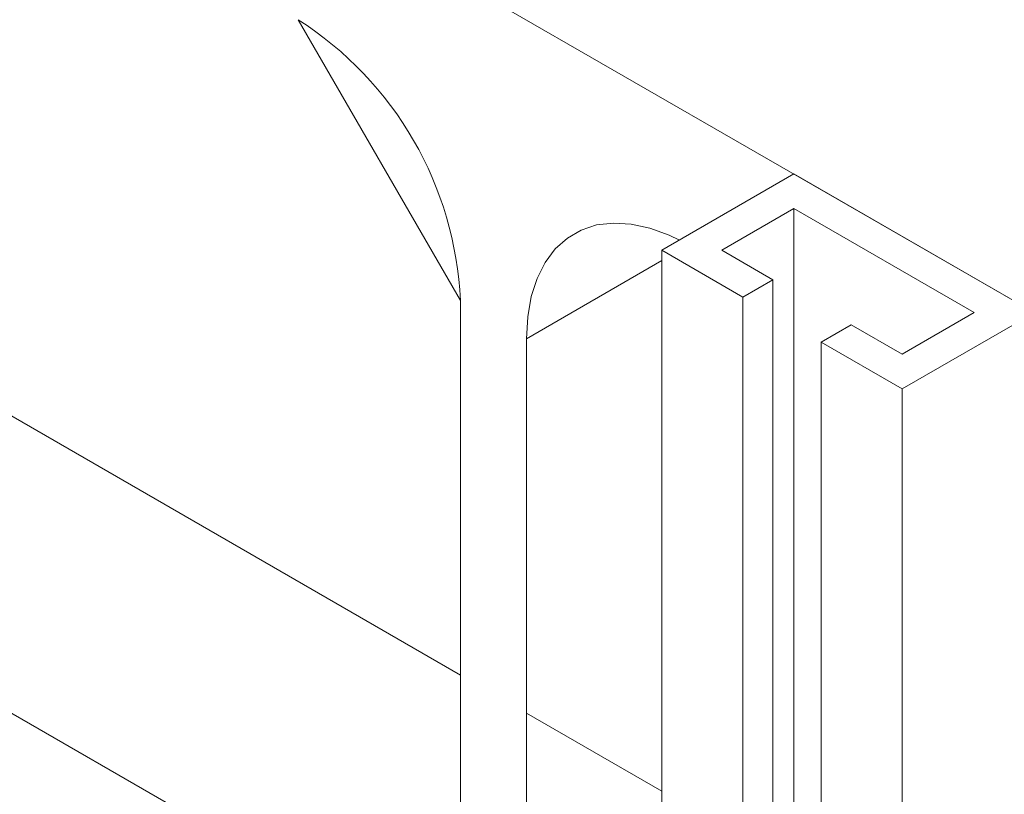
# Model space of a CAD drawing. Header units: millimetres. Extents: x 525 to 29324, y 175 to 20618.
# Tile 173 of 220: x 8363 to 8479, y 14421 to 14512. Entities that reach past the tile are written whole.
import ezdxf

# ---------------------------------------------------------------- set-up
doc = ezdxf.new("R2010")
doc.units = ezdxf.units.MM
doc.linetypes.add('SLD-Continua', pattern=[0])

msp = doc.modelspace()

# ---------------------------------------------------------------- linework, layer by layer
at = {"color": 7, "linetype": 'SLD-Continua', "lineweight": 18, "ltscale": 35}
for p, q in [((8413.97, 14400.46), (7462.01, 14950.01)), ((8415.33, 14434.66), (7818.53, 14779.18)), ((8415.33, 14434.66), (7818.53, 14779.18)), ((8415.33, 14434.66), (7818.53, 14779.18)), ((8415.33, 14434.66), (7818.53, 14779.18)), ((8415.33, 14434.66), (7818.53, 14779.18)), ((8415.33, 14434.66), (7818.53, 14779.18)), ((8415.33, 14434.66), (7818.53, 14779.18)), ((8415.33, 14434.66), (7818.53, 14779.18)), ((8525.28, 14452.84), (8313.15, 14575.3)), ((8525.28, 14452.84), (8313.15, 14575.3)), ((8525.28, 14452.84), (8313.15, 14575.3)), ((8525.28, 14452.84), (8313.15, 14575.3)), ((8525.28, 14452.84), (8313.15, 14575.3)), ((8525.28, 14452.84), (8313.15, 14575.3)), ((8525.28, 14452.84), (8313.15, 14575.3)), ((8525.28, 14452.84), (8313.15, 14575.3)), ((8415.33, 14478.75), (8396.24, 14511.82)), ((8415.33, 14478.75), (8396.24, 14511.82)), ((8415.33, 14478.75), (8396.24, 14511.82)), ((8415.33, 14478.75), (8396.24, 14511.82)), ((8415.33, 14478.75), (8396.24, 14511.82)), ((8415.33, 14478.75), (8396.24, 14511.82)), ((8415.33, 14478.75), (8396.24, 14511.82)), ((8415.33, 14478.75), (8396.24, 14511.82)), ((8454.57, 14493.66), (8439.02, 14484.68)), ((8482.86, 14477.33), (8454.57, 14493.66)), ((8446.09, 14484.68), (8454.57, 14489.58)), ((8454.57, 14489.58), (8475.79, 14477.33)), ((8454.57, 14489.58), (8454.57, 14418.92)), ((8448.56, 14479.17), (8439.02, 14484.68)), ((8439.02, 14484.68), (8439.02, 14414.92)), ((8452.1, 14481.21), (8446.09, 14484.68)), ((8439.02, 14483.45), (8423.11, 14474.26)), ((8439.02, 14483.45), (8423.11, 14474.26)), ((8439.02, 14483.45), (8423.11, 14474.26)), ((8439.02, 14483.45), (8423.11, 14474.26)), ((8439.02, 14483.45), (8423.11, 14474.26)), ((8439.02, 14483.45), (8423.11, 14474.26)), ((8439.02, 14483.45), (8423.11, 14474.26)), ((8439.02, 14483.45), (8423.11, 14474.26)), ((8448.56, 14479.17), (8452.1, 14481.21)), ((8452.1, 14481.21), (8452.1, 14415.07)), ((8448.56, 14479.17), (8448.56, 14417.11)), ((8415.33, 14478.75), (8415.33, 14401.24)), ((8415.33, 14478.75), (8415.33, 14401.24)), ((8415.33, 14478.75), (8415.33, 14401.24)), ((8415.33, 14478.75), (8415.33, 14401.24)), ((8415.33, 14478.75), (8415.33, 14401.24)), ((8415.33, 14478.75), (8415.33, 14401.24)), ((8415.33, 14478.75), (8415.33, 14401.24)), ((8415.33, 14478.75), (8415.33, 14401.24)), ((8415.33, 14478.75), (8415.33, 14434.66)), ((8415.33, 14478.75), (8415.33, 14434.66)), ((8415.33, 14478.75), (8415.33, 14434.66)), ((8415.33, 14478.75), (8415.33, 14434.66)), ((8415.33, 14478.75), (8415.33, 14434.66)), ((8415.33, 14478.75), (8415.33, 14434.66)), ((8415.33, 14478.75), (8415.33, 14434.66)), ((8415.33, 14478.75), (8415.33, 14434.66)), ((8475.79, 14477.33), (8467.3, 14472.43)), ((8482.86, 14477.33), (8467.3, 14468.35)), ((8461.29, 14475.9), (8457.76, 14473.86)), ((8467.3, 14472.43), (8461.29, 14475.9)), ((8423.11, 14405.73), (8423.11, 14474.26)), ((8423.11, 14405.73), (8423.11, 14474.26)), ((8423.11, 14405.73), (8423.11, 14474.26)), ((8423.11, 14405.73), (8423.11, 14474.26)), ((8423.11, 14405.73), (8423.11, 14474.26)), ((8423.11, 14405.73), (8423.11, 14474.26)), ((8423.11, 14405.73), (8423.11, 14474.26)), ((8423.11, 14405.73), (8423.11, 14474.26)), ((8423.11, 14430.17), (8423.11, 14474.26)), ((8423.11, 14430.17), (8423.11, 14474.26)), ((8423.11, 14430.17), (8423.11, 14474.26)), ((8423.11, 14430.17), (8423.11, 14474.26)), ((8423.11, 14430.17), (8423.11, 14474.26)), ((8423.11, 14430.17), (8423.11, 14474.26)), ((8423.11, 14430.17), (8423.11, 14474.26)), ((8423.11, 14430.17), (8423.11, 14474.26)), ((8467.3, 14468.35), (8457.76, 14473.86)), ((8457.76, 14473.86), (8457.76, 14411.8)), ((8467.3, 14468.35), (8467.3, 14369.67)), ((8439.02, 14420.98), (8423.11, 14430.17)), ((8439.02, 14420.98), (8423.11, 14430.17)), ((8439.02, 14420.98), (8423.11, 14430.17)), ((8439.02, 14420.98), (8423.11, 14430.17)), ((8439.02, 14420.98), (8423.11, 14430.17)), ((8439.02, 14420.98), (8423.11, 14430.17)), ((8439.02, 14420.98), (8423.11, 14430.17)), ((8439.02, 14420.98), (8423.11, 14430.17))]:
    msp.add_line(p, q, dxfattribs=at)
at = {"color": 7, "linetype": 'SLD-Continua', "lineweight": 18, "ltscale": 35, "flags": 128}
msp.add_lwpolyline([(8423.11, 14474.26), (8423.25, 14476.84), (8423.66, 14479.22), (8424.35, 14481.36), (8425.29, 14483.25), (8426.49, 14484.84), (8427.91, 14486.11), (8429.54, 14487.05), (8431.35, 14487.65), (8433.33, 14487.88), (8435.43, 14487.76), (8437.63, 14487.28), (8439.9, 14486.45), (8441.11, 14485.88)], dxfattribs=at)
msp.add_lwpolyline([(8423.11, 14474.26), (8423.25, 14476.84), (8423.66, 14479.22), (8424.35, 14481.36), (8425.29, 14483.25), (8426.49, 14484.84), (8427.91, 14486.11), (8429.54, 14487.05), (8431.35, 14487.65), (8433.33, 14487.88), (8435.43, 14487.76), (8437.63, 14487.28), (8439.9, 14486.45), (8441.11, 14485.88)], dxfattribs=at)
msp.add_lwpolyline([(8423.11, 14474.26), (8423.25, 14476.84), (8423.66, 14479.22), (8424.35, 14481.36), (8425.29, 14483.25), (8426.49, 14484.84), (8427.91, 14486.11), (8429.54, 14487.05), (8431.35, 14487.65), (8433.33, 14487.88), (8435.43, 14487.76), (8437.63, 14487.28), (8439.9, 14486.45), (8441.11, 14485.88)], dxfattribs=at)
msp.add_lwpolyline([(8423.11, 14474.26), (8423.25, 14476.84), (8423.66, 14479.22), (8424.35, 14481.36), (8425.29, 14483.25), (8426.49, 14484.84), (8427.91, 14486.11), (8429.54, 14487.05), (8431.35, 14487.65), (8433.33, 14487.88), (8435.43, 14487.76), (8437.63, 14487.28), (8439.9, 14486.45), (8441.11, 14485.88)], dxfattribs=at)
msp.add_lwpolyline([(8423.11, 14474.26), (8423.25, 14476.84), (8423.66, 14479.22), (8424.35, 14481.36), (8425.29, 14483.25), (8426.49, 14484.84), (8427.91, 14486.11), (8429.54, 14487.05), (8431.35, 14487.65), (8433.33, 14487.88), (8435.43, 14487.76), (8437.63, 14487.28), (8439.9, 14486.45), (8441.11, 14485.88)], dxfattribs=at)
msp.add_lwpolyline([(8423.11, 14474.26), (8423.25, 14476.84), (8423.66, 14479.22), (8424.35, 14481.36), (8425.29, 14483.25), (8426.49, 14484.84), (8427.91, 14486.11), (8429.54, 14487.05), (8431.35, 14487.65), (8433.33, 14487.88), (8435.43, 14487.76), (8437.63, 14487.28), (8439.9, 14486.45), (8441.11, 14485.88)], dxfattribs=at)
msp.add_lwpolyline([(8423.11, 14474.26), (8423.25, 14476.84), (8423.66, 14479.22), (8424.35, 14481.36), (8425.29, 14483.25), (8426.49, 14484.84), (8427.91, 14486.11), (8429.54, 14487.05), (8431.35, 14487.65), (8433.33, 14487.88), (8435.43, 14487.76), (8437.63, 14487.28), (8439.9, 14486.45), (8441.11, 14485.88)], dxfattribs=at)
msp.add_lwpolyline([(8423.11, 14474.26), (8423.25, 14476.84), (8423.66, 14479.22), (8424.35, 14481.36), (8425.29, 14483.25), (8426.49, 14484.84), (8427.91, 14486.11), (8429.54, 14487.05), (8431.35, 14487.65), (8433.33, 14487.88), (8435.43, 14487.76), (8437.63, 14487.28), (8439.9, 14486.45), (8441.11, 14485.88)], dxfattribs=at)
at = {"color": 7, "linetype": 'SLD-Continua', "lineweight": 18, "ltscale": 1225}
msp.add_arc((8373.99, 14476.93), 41.37, 2.5202, 57.4798, dxfattribs=at)
msp.add_arc((8373.99, 14476.93), 41.37, 2.5202, 57.4798, dxfattribs=at)
msp.add_arc((8373.99, 14476.93), 41.37, 2.5202, 57.4798, dxfattribs=at)
msp.add_arc((8373.99, 14476.93), 41.37, 2.5202, 57.4798, dxfattribs=at)
msp.add_arc((8373.99, 14476.93), 41.37, 2.5202, 57.4798, dxfattribs=at)
msp.add_arc((8373.99, 14476.93), 41.37, 2.5202, 57.4798, dxfattribs=at)
msp.add_arc((8373.99, 14476.93), 41.37, 2.5202, 57.4798, dxfattribs=at)
msp.add_arc((8373.99, 14476.93), 41.37, 2.5202, 57.4798, dxfattribs=at)

doc.saveas('drawing.dxf')
